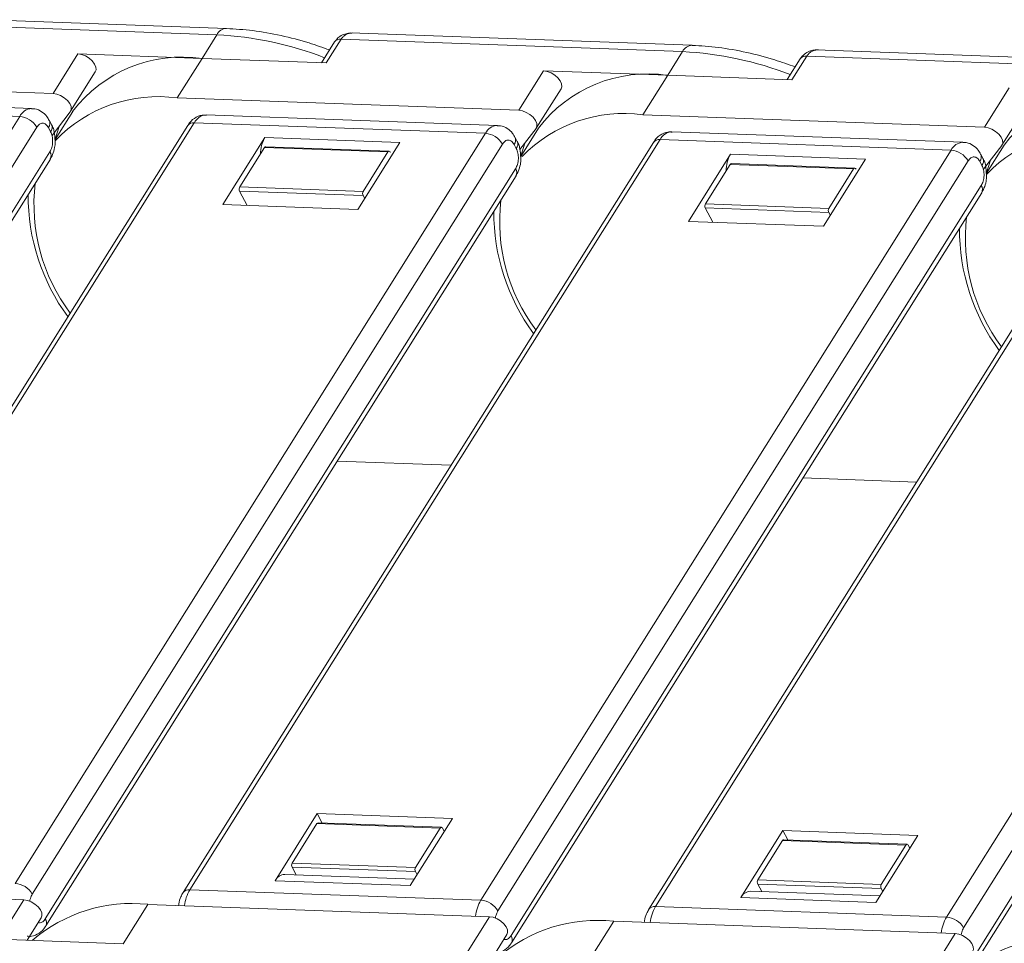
# Model space of a CAD drawing. Header units: millimetres. Extents: x 3455 to 3957, y 2 to 354.
# Tile 26 of 33: x 3775 to 3802, y 278 to 303. Entities that reach past the tile are written whole.
import ezdxf

# ---------------------------------------------------------------- set-up
doc = ezdxf.new("R2010")
doc.units = ezdxf.units.MM

msp = doc.modelspace()

# ---------------------------------------------------------------- linework, layer by layer
at = {"color": 7, "linetype": 'Continuous', "lineweight": 15}
for p, q in [((3780.92, 302.981), (3774.43, 303.216)), ((3774.427, 303.036), (3780.663, 302.81)), ((3780.663, 302.81), (3780.263, 302.173)), ((3783.828, 302.616), (3783.477, 302.056)), ((3783.607, 302.052), (3784.006, 302.689)), ((3784.006, 302.689), (3793.196, 302.356)), ((3793.453, 302.527), (3784.262, 302.86)), ((3793.196, 302.356), (3792.796, 301.719)), ((3805.986, 302.073), (3796.795, 302.406)), ((3776.92, 302.294), (3776.254, 301.231)), ((3776.92, 302.294), (3780.263, 302.173)), ((3779.597, 301.11), (3780.263, 302.173)), ((3780.263, 302.173), (3783.607, 302.052)), ((3796.361, 302.162), (3796.01, 301.602)), ((3796.14, 301.598), (3796.539, 302.235)), ((3796.539, 302.235), (3805.729, 301.902)), ((3789.453, 301.84), (3788.787, 300.777)), ((3789.453, 301.84), (3792.796, 301.719)), ((3776.726, 300.75), (3777.392, 301.813)), ((3792.13, 300.656), (3792.796, 301.719)), ((3792.796, 301.719), (3796.14, 301.598)), ((3776.254, 301.231), (3773.499, 301.331)), ((3789.259, 300.296), (3789.925, 301.359)), ((3801.985, 301.386), (3801.319, 300.323)), ((3788.787, 300.777), (3779.597, 301.11)), ((3775.678, 300.825), (3772.841, 300.928)), ((3801.792, 299.842), (3802.458, 300.905)), ((3775.356, 300.612), (3762.701, 280.422)), ((3771.597, 300.748), (3775.356, 300.612)), ((3776.214, 300.392), (3776.156, 300.503)), ((3776.229, 300.102), (3776.719, 300.74)), ((3776.782, 300.747), (3776.307, 299.989)), ((3788.211, 300.371), (3780.378, 300.655)), ((3801.319, 300.323), (3792.13, 300.656)), ((3763.161, 280.134), (3775.816, 300.323)), ((3779.878, 300.368), (3767.222, 280.179)), ((3767.401, 280.252), (3780.056, 300.442)), ((3776.13, 300.312), (3776.189, 300.201)), ((3776.415, 300.344), (3776.314, 300.002)), ((3780.056, 300.442), (3787.889, 300.158)), ((3788.818, 299.721), (3789.252, 300.286)), ((3789.315, 300.293), (3788.839, 299.535)), ((3787.889, 300.158), (3775.234, 279.968)), ((3776.314, 299.925), (3776.302, 300.032)), ((3779.934, 279.798), (3792.589, 299.987)), ((3780.823, 298.24), (3781.956, 300.047)), ((3785.59, 299.915), (3781.956, 300.047)), ((3788.747, 299.938), (3788.689, 300.049)), ((3792.589, 299.987), (3800.422, 299.704)), ((3800.743, 299.917), (3792.91, 300.201)), ((3775.694, 279.68), (3788.349, 299.869)), ((3792.41, 299.914), (3779.755, 279.725)), ((3781.946, 299.775), (3781.28, 298.713)), ((3785.267, 299.655), (3781.946, 299.775)), ((3785.299, 299.676), (3781.978, 299.797)), ((3784.458, 298.109), (3785.59, 299.915)), ((3800.422, 299.704), (3787.767, 279.514)), ((3788.663, 299.858), (3788.721, 299.747)), ((3788.948, 299.89), (3788.847, 299.547)), ((3801.294, 299.194), (3801.785, 299.832)), ((3801.847, 299.839), (3801.372, 299.081)), ((3776.169, 299.659), (3763.514, 279.469)), ((3763.526, 279.276), (3776.181, 299.466)), ((3785.267, 299.655), (3784.601, 298.592)), ((3785.33, 299.653), (3785.332, 299.649)), ((3788.847, 299.471), (3788.834, 299.578)), ((3804.943, 299.46), (3792.288, 279.271)), ((3792.466, 279.344), (3805.122, 299.533)), ((3793.356, 297.786), (3794.488, 299.593)), ((3798.123, 299.461), (3794.488, 299.593)), ((3796.991, 297.655), (3798.123, 299.461)), ((3801.28, 299.484), (3801.221, 299.595)), ((3788.702, 299.204), (3776.046, 279.015)), ((3788.227, 279.226), (3800.882, 299.415)), ((3794.479, 299.321), (3793.812, 298.259)), ((3797.8, 299.201), (3794.479, 299.321)), ((3797.832, 299.222), (3794.511, 299.343)), ((3797.8, 299.201), (3797.134, 298.138)), ((3797.862, 299.199), (3797.864, 299.195)), ((3812.955, 299.25), (3800.3, 279.06)), ((3801.195, 299.404), (3801.254, 299.293)), ((3801.48, 299.436), (3801.38, 299.093)), ((3776.058, 278.822), (3788.714, 299.012)), ((3800.76, 278.772), (3813.415, 298.961)), ((3801.38, 299.017), (3801.367, 299.124)), ((3781.28, 298.713), (3784.601, 298.592)), ((3801.234, 298.75), (3788.579, 278.561)), ((3781.276, 298.604), (3784.597, 298.484)), ((3781.276, 298.604), (3781.481, 298.216)), ((3784.641, 298.401), (3784.597, 298.484)), ((3788.591, 278.368), (3801.247, 298.558)), ((3784.458, 298.109), (3780.823, 298.24)), ((3793.808, 298.15), (3797.13, 298.03)), ((3793.808, 298.15), (3794.014, 297.762)), ((3793.812, 298.259), (3797.134, 298.138)), ((3813.767, 298.296), (3801.112, 278.107)), ((3797.174, 297.947), (3797.13, 298.03)), ((3801.124, 277.914), (3813.779, 298.104)), ((3796.991, 297.655), (3793.356, 297.786)), ((3783.902, 291.335), (3786.963, 291.224)), ((3796.435, 290.881), (3799.496, 290.77)), ((3783.365, 281.847), (3782.233, 280.041)), ((3783.365, 281.847), (3787, 281.715)), ((3783.5, 281.593), (3783.365, 281.847)), ((3787, 281.715), (3785.867, 279.909)), ((3783.355, 281.576), (3782.689, 280.513)), ((3786.676, 281.455), (3783.355, 281.576)), ((3786.709, 281.477), (3783.387, 281.597)), ((3786.676, 281.455), (3786.01, 280.393)), ((3786.739, 281.453), (3786.783, 281.37)), ((3795.898, 281.393), (3794.766, 279.587)), ((3795.898, 281.393), (3799.532, 281.261)), ((3796.033, 281.139), (3795.898, 281.393)), ((3799.532, 281.261), (3798.4, 279.455)), ((3795.888, 281.122), (3795.222, 280.059)), ((3799.209, 281.001), (3795.888, 281.122)), ((3799.241, 281.023), (3795.92, 281.143)), ((3799.209, 281.001), (3798.543, 279.939)), ((3799.272, 280.999), (3799.316, 280.916)), ((3782.685, 280.405), (3786.006, 280.284)), ((3782.685, 280.405), (3782.793, 280.2)), ((3782.689, 280.513), (3786.01, 280.393)), ((3785.978, 280.085), (3782.49, 280.211)), ((3786.05, 280.201), (3786.006, 280.284)), ((3766.276, 279.858), (3775.465, 279.525)), ((3782.233, 280.041), (3785.867, 279.909)), ((3795.218, 279.951), (3798.539, 279.83)), ((3795.218, 279.951), (3795.326, 279.746)), ((3795.222, 280.059), (3798.543, 279.939)), ((3798.583, 279.747), (3798.539, 279.83)), ((3787.767, 279.514), (3779.934, 279.798)), ((3794.766, 279.587), (3798.4, 279.455)), ((3798.51, 279.631), (3795.023, 279.757)), ((3775.465, 279.525), (3774.799, 278.463)), ((3778.143, 278.341), (3778.809, 279.404)), ((3778.809, 279.404), (3787.998, 279.071)), ((3800.3, 279.06), (3792.466, 279.344)), ((3775.556, 278.435), (3775.937, 279.044)), ((3787.998, 279.071), (3787.332, 278.008)), ((3790.675, 277.887), (3791.342, 278.95)), ((3791.342, 278.95), (3800.531, 278.617)), ((3788.089, 277.981), (3788.47, 278.59)), ((3800.531, 278.617), (3799.865, 277.554)), ((3774.799, 278.463), (3778.143, 278.341))]:
    msp.add_line(p, q, dxfattribs=at)
at = {"color": 7, "linetype": 'Continuous', "lineweight": 15, "flags": 128}
for points in [[(3777.392, 301.813), (3777.411, 301.865), (3777.406, 301.941), (3777.37, 302.023), (3777.307, 302.105), (3777.222, 302.179), (3777.123, 302.239), (3777.019, 302.278), (3776.92, 302.294)], [(3789.925, 301.359), (3789.944, 301.411), (3789.939, 301.487), (3789.903, 301.569), (3789.84, 301.651), (3789.755, 301.725), (3789.656, 301.785), (3789.552, 301.824), (3789.453, 301.84)], [(3776.254, 301.231), (3776.353, 301.216), (3776.457, 301.176), (3776.556, 301.117), (3776.641, 301.043), (3776.704, 300.961), (3776.74, 300.878), (3776.745, 300.802), (3776.719, 300.74)], [(3788.787, 300.777), (3788.886, 300.761), (3788.99, 300.722), (3789.089, 300.663), (3789.174, 300.589), (3789.237, 300.507), (3789.273, 300.424), (3789.278, 300.348), (3789.252, 300.286)], [(3801.319, 300.323), (3801.419, 300.307), (3801.523, 300.268), (3801.622, 300.209), (3801.706, 300.135), (3801.77, 300.053), (3801.805, 299.97), (3801.811, 299.894), (3801.785, 299.832)], [(3775.937, 279.044), (3775.956, 279.096), (3775.951, 279.172), (3775.915, 279.254), (3775.852, 279.336), (3775.768, 279.41), (3775.669, 279.47), (3775.565, 279.509), (3775.465, 279.525)], [(3788.47, 278.59), (3788.489, 278.642), (3788.484, 278.718), (3788.448, 278.8), (3788.385, 278.882), (3788.3, 278.956), (3788.202, 279.016), (3788.098, 279.055), (3787.998, 279.071)], [(3801.003, 278.136), (3801.022, 278.188), (3801.017, 278.264), (3800.981, 278.346), (3800.918, 278.428), (3800.833, 278.502), (3800.734, 278.562), (3800.631, 278.601), (3800.531, 278.617)]]:
    msp.add_lwpolyline(points, dxfattribs=at)
at = {"color": 7, "linetype": 'Continuous', "lineweight": 15}
for centre, radius, start, end in [((3780.93, 302.687), 0.294, 91.7468, 155.1976), ((3780.165, 293.363), 9.461, 68.9558, 86.9833), ((3783.978, 302.503), 0.188, 81.3895, 143.1446), ((3793.463, 302.233), 0.294, 91.7468, 155.1976), ((3792.698, 292.909), 9.461, 68.9558, 86.9833), ((3779.73, 298.511), 3.7, 81.7114, 142.8227), ((3796.511, 302.049), 0.188, 81.3895, 143.1446), ((3792.263, 298.057), 3.7, 81.7114, 142.8227), ((3804.796, 297.603), 3.7, 81.7114, 142.8227), ((3779.082, 297.321), 3.824, 82.2626, 136.2229), ((3775.703, 300.439), 0.387, 94.0455, 153.5022), ((3775.308, 300.024), 0.59, 30.5277, 85.3168), ((3775.977, 300.43), 0.193, 322.305, 22.1344), ((3780.402, 300.269), 0.386, 93.6151, 153.5398), ((3791.618, 296.853), 3.838, 82.3259, 135.6035), ((3776.036, 300.319), 0.193, 322.305, 22.1344), ((3780.03, 300.25), 0.193, 82.3047, 142.2294), ((3788.236, 299.985), 0.387, 94.0455, 153.5022), ((3804.148, 296.413), 3.824, 82.2626, 136.2229), ((3782.75, 299.594), 0.914, 150.3007, 179.6398), ((3787.841, 299.57), 0.59, 30.5277, 85.3168), ((3788.51, 299.976), 0.193, 322.305, 22.1344), ((3792.563, 299.796), 0.193, 82.3047, 142.2294), ((3792.935, 299.815), 0.386, 93.6151, 153.5398), ((3781.98, 299.758), 0.0386, 93.6083, 153.5404), ((3788.568, 299.865), 0.193, 322.305, 22.1344), ((3800.768, 299.531), 0.387, 94.0455, 153.5022), ((3800.374, 299.116), 0.59, 30.5277, 85.3168), ((3776.012, 299.552), 0.189, 332.9356, 34.2211), ((3785.298, 299.642), 0.0335, 18.7082, 157.1256), ((3795.282, 299.14), 0.914, 150.3007, 179.6398), ((3801.043, 299.522), 0.193, 322.305, 22.1344), ((3801.101, 299.411), 0.193, 322.305, 22.1344), ((3788.545, 299.098), 0.189, 332.9356, 34.2211), ((3794.513, 299.304), 0.0386, 93.6083, 153.5404), ((3797.831, 299.188), 0.0335, 18.7082, 157.1256), ((3780.642, 298.25), 4.902, 173.3827, 216.7132), ((3781.382, 298.655), 0.118, 150.5277, 205.3168), ((3801.078, 298.644), 0.189, 332.9356, 34.2211), ((3781.057, 298.471), 5.472, 179.5359, 216.4031), ((3784.704, 298.534), 0.118, 150.5277, 205.3168), ((3793.175, 297.795), 4.902, 173.3827, 216.7132), ((3793.915, 298.201), 0.118, 150.5277, 205.3168), ((3797.236, 298.08), 0.118, 150.5277, 205.3168), ((3793.589, 298.017), 5.472, 179.5359, 216.4031), ((3805.708, 297.341), 4.902, 173.3827, 216.7132), ((3806.122, 297.563), 5.472, 179.5359, 216.4031), ((3783.39, 281.559), 0.0386, 93.6083, 153.5404), ((3786.707, 281.442), 0.0335, 18.7082, 157.1256), ((3795.923, 281.104), 0.0386, 93.6083, 153.5404), ((3799.24, 280.988), 0.0335, 18.7082, 157.1256), ((3782.792, 280.455), 0.118, 150.5277, 205.3168), ((3786.113, 280.335), 0.118, 150.5277, 205.3168), ((3782.509, 279.903), 0.309, 93.6151, 153.5398), ((3775.186, 279.38), 0.59, 30.5277, 85.3168), ((3795.325, 280.001), 0.118, 150.5277, 205.3168), ((3798.646, 279.881), 0.118, 150.5277, 205.3168), ((3779.906, 279.611), 0.189, 81.5987, 143.2182), ((3780.861, 279.256), 1.074, 149.6683, 173.9687), ((3795.042, 279.449), 0.309, 93.6151, 153.5398), ((3778.377, 275.303), 4.124, 83.9906, 130.6764), ((3788.694, 278.972), 1.074, 149.6683, 173.9687), ((3787.719, 278.926), 0.59, 30.5277, 85.3168), ((3792.439, 279.157), 0.189, 81.5987, 143.2182), ((3793.394, 278.801), 1.074, 149.6683, 173.9687), ((3801.227, 278.518), 1.074, 149.6683, 173.9687), ((3800.251, 278.472), 0.59, 30.5277, 85.3168), ((3775.885, 278.908), 0.193, 333.9227, 33.5162), ((3790.91, 274.849), 4.124, 83.9906, 130.6764), ((3788.418, 278.454), 0.193, 333.9227, 33.5162), ((3803.443, 274.394), 4.124, 83.9906, 130.6764)]:
    msp.add_arc(centre, radius, start, end, dxfattribs=at)
for points, knots in [([(3783.693, 302.401), (3783.51, 302.466), (3783.074, 302.622), (3782.382, 302.798), (3781.634, 302.936), (3781.155, 302.965), (3780.921, 302.979)], [0, 0, 0, 0, 0.193153, 0.460168, 0.735949, 1, 1, 1, 1]), ([(3784.325, 302.858), (3784.285, 302.857), (3784.201, 302.856), (3784.071, 302.822), (3783.945, 302.758), (3783.886, 302.685), (3783.859, 302.651)], [0, 0, 0, 0, 0.2254183, 0.4751657, 0.7594587, 1, 1, 1, 1]), ([(3784.325, 302.858), (3784.291, 302.857), (3784.225, 302.854), (3784.137, 302.819), (3784.062, 302.766), (3784.025, 302.714), (3784.006, 302.689)], [0, 0, 0, 0, 0.2649008, 0.5190808, 0.7636568, 1, 1, 1, 1]), ([(3796.226, 301.947), (3796.043, 302.012), (3795.607, 302.168), (3794.915, 302.344), (3794.167, 302.482), (3793.688, 302.511), (3793.454, 302.525)], [0, 0, 0, 0, 0.193153, 0.460168, 0.735949, 1, 1, 1, 1]), ([(3796.858, 302.404), (3796.818, 302.403), (3796.734, 302.402), (3796.603, 302.368), (3796.467, 302.296), (3796.399, 302.211), (3796.364, 302.167)], [0, 0, 0, 0, 0.2091774, 0.440931, 0.7047413, 1, 1, 1, 1]), ([(3796.858, 302.404), (3796.824, 302.402), (3796.758, 302.4), (3796.67, 302.365), (3796.595, 302.312), (3796.557, 302.26), (3796.539, 302.235)], [0, 0, 0, 0, 0.264901, 0.519081, 0.763657, 1, 1, 1, 1]), ([(3776.151, 300.5), (3776.131, 300.538), (3776.081, 300.634), (3775.95, 300.746), (3775.801, 300.821), (3775.705, 300.817), (3775.675, 300.816)], [0, 0, 0, 0, 0.212364, 0.528977, 0.850853, 1, 1, 1, 1]), ([(3780.38, 300.645), (3780.342, 300.648), (3780.227, 300.656), (3780.049, 300.567), (3779.926, 300.456), (3779.885, 300.376), (3779.88, 300.367)], [0, 0, 0, 0, 0.190818, 0.561391, 0.946092, 1, 1, 1, 1]), ([(3775.816, 300.323), (3775.839, 300.353), (3775.875, 300.399), (3775.932, 300.426), (3775.977, 300.433), (3776.022, 300.423), (3776.077, 300.392), (3776.109, 300.343), (3776.13, 300.312)], [0, 0, 0, 0, 0.239443, 0.369379, 0.5, 0.629936, 0.760557, 1, 1, 1, 1]), ([(3776.302, 300.032), (3776.298, 300.099), (3776.291, 300.206), (3776.251, 300.324), (3776.221, 300.373), (3776.21, 300.389)], [0, 0, 0, 0, 0.524322, 0.836245, 1, 1, 1, 1]), ([(3788.684, 300.046), (3788.664, 300.084), (3788.613, 300.18), (3788.482, 300.292), (3788.334, 300.367), (3788.238, 300.363), (3788.208, 300.361)], [0, 0, 0, 0, 0.212364, 0.528977, 0.850853, 1, 1, 1, 1]), ([(3776.189, 300.201), (3776.205, 300.163), (3776.23, 300.104), (3776.243, 300.006), (3776.245, 299.928), (3776.238, 299.849), (3776.217, 299.753), (3776.188, 299.696), (3776.169, 299.659)], [0, 0, 0, 0, 0.239443, 0.369379, 0.5, 0.629936, 0.760557, 1, 1, 1, 1]), ([(3788.349, 299.869), (3788.372, 299.899), (3788.408, 299.945), (3788.465, 299.972), (3788.51, 299.979), (3788.555, 299.969), (3788.61, 299.938), (3788.642, 299.889), (3788.663, 299.858)], [0, 0, 0, 0, 0.239443, 0.369379, 0.5, 0.629936, 0.760557, 1, 1, 1, 1]), ([(3792.913, 300.191), (3792.874, 300.194), (3792.76, 300.202), (3792.582, 300.112), (3792.459, 300.002), (3792.418, 299.922), (3792.413, 299.913)], [0, 0, 0, 0, 0.190818, 0.561391, 0.946092, 1, 1, 1, 1]), ([(3776.179, 299.468), (3776.201, 299.506), (3776.256, 299.6), (3776.3, 299.758), (3776.31, 299.875), (3776.314, 299.925)], [0, 0, 0, 0, 0.2870801, 0.6932617, 1, 1, 1, 1]), ([(3788.721, 299.747), (3788.738, 299.709), (3788.763, 299.65), (3788.776, 299.552), (3788.778, 299.474), (3788.77, 299.395), (3788.75, 299.299), (3788.721, 299.242), (3788.702, 299.204)], [0, 0, 0, 0, 0.239443, 0.369379, 0.5, 0.629936, 0.760557, 1, 1, 1, 1]), ([(3788.834, 299.578), (3788.83, 299.645), (3788.824, 299.752), (3788.784, 299.87), (3788.754, 299.919), (3788.743, 299.935)], [0, 0, 0, 0, 0.524322, 0.836245, 1, 1, 1, 1]), ([(3801.217, 299.592), (3801.197, 299.63), (3801.146, 299.726), (3801.015, 299.838), (3800.867, 299.913), (3800.771, 299.909), (3800.74, 299.907)], [0, 0, 0, 0, 0.212364, 0.528977, 0.850853, 1, 1, 1, 1]), ([(3788.711, 299.014), (3788.734, 299.052), (3788.789, 299.146), (3788.833, 299.304), (3788.843, 299.421), (3788.847, 299.471)], [0, 0, 0, 0, 0.28708, 0.693262, 1, 1, 1, 1]), ([(3800.882, 299.415), (3800.905, 299.445), (3800.94, 299.491), (3800.997, 299.518), (3801.043, 299.525), (3801.088, 299.515), (3801.143, 299.483), (3801.175, 299.435), (3801.195, 299.404)], [0, 0, 0, 0, 0.239443, 0.369379, 0.5, 0.629936, 0.760557, 1, 1, 1, 1]), ([(3801.367, 299.124), (3801.363, 299.191), (3801.357, 299.298), (3801.317, 299.416), (3801.286, 299.464), (3801.276, 299.481)], [0, 0, 0, 0, 0.524322, 0.836245, 1, 1, 1, 1]), ([(3801.254, 299.293), (3801.27, 299.255), (3801.295, 299.195), (3801.309, 299.098), (3801.311, 299.019), (3801.303, 298.941), (3801.283, 298.845), (3801.253, 298.788), (3801.234, 298.75)], [0, 0, 0, 0, 0.239443, 0.369379, 0.5, 0.629936, 0.760557, 1, 1, 1, 1]), ([(3801.244, 298.56), (3801.267, 298.598), (3801.322, 298.692), (3801.366, 298.85), (3801.376, 298.967), (3801.38, 299.017)], [0, 0, 0, 0, 0.28708, 0.693262, 1, 1, 1, 1]), ([(3775.626, 279.486), (3775.626, 279.487), (3775.629, 279.513), (3775.647, 279.585), (3775.675, 279.643), (3775.694, 279.68)], [0, 0, 0, 0, 0.011515, 0.360419, 1, 1, 1, 1]), ([(3779.757, 279.723), (3779.735, 279.684), (3779.68, 279.591), (3779.643, 279.468), (3779.635, 279.388), (3779.634, 279.374)], [0, 0, 0, 0, 0.368352, 0.890348, 1, 1, 1, 1]), ([(3788.159, 279.032), (3788.159, 279.033), (3788.162, 279.059), (3788.18, 279.131), (3788.208, 279.189), (3788.227, 279.226)], [0, 0, 0, 0, 0.011515, 0.360419, 1, 1, 1, 1]), ([(3792.29, 279.269), (3792.268, 279.23), (3792.213, 279.137), (3792.176, 279.014), (3792.168, 278.934), (3792.167, 278.92)], [0, 0, 0, 0, 0.368352, 0.890348, 1, 1, 1, 1]), ([(3775.561, 278.546), (3775.598, 278.543), (3775.711, 278.535), (3775.887, 278.624), (3776.01, 278.735), (3776.051, 278.814), (3776.056, 278.824)], [0, 0, 0, 0, 0.182978, 0.55698, 0.945242, 1, 1, 1, 1]), ([(3776.046, 279.015), (3776.023, 278.985), (3775.988, 278.939), (3775.931, 278.912), (3775.891, 278.905), (3775.866, 278.912), (3775.856, 278.914)], [0, 0, 0, 0, 0.408658, 0.63042, 0.853351, 1, 1, 1, 1]), ([(3800.692, 278.578), (3800.692, 278.578), (3800.695, 278.605), (3800.713, 278.677), (3800.741, 278.734), (3800.76, 278.772)], [0, 0, 0, 0, 0.011515, 0.360419, 1, 1, 1, 1]), ([(3788.579, 278.561), (3788.556, 278.531), (3788.521, 278.485), (3788.464, 278.458), (3788.418, 278.451), (3788.389, 278.459), (3788.374, 278.464)], [0, 0, 0, 0, 0.380107, 0.586375, 0.793731, 1, 1, 1, 1]), ([(3788.094, 278.091), (3788.131, 278.089), (3788.244, 278.081), (3788.419, 278.17), (3788.542, 278.281), (3788.584, 278.36), (3788.589, 278.37)], [0, 0, 0, 0, 0.182978, 0.55698, 0.945242, 1, 1, 1, 1])]:
    msp.add_open_spline(points, degree=3, knots=knots, dxfattribs=at)

doc.saveas('drawing.dxf')
